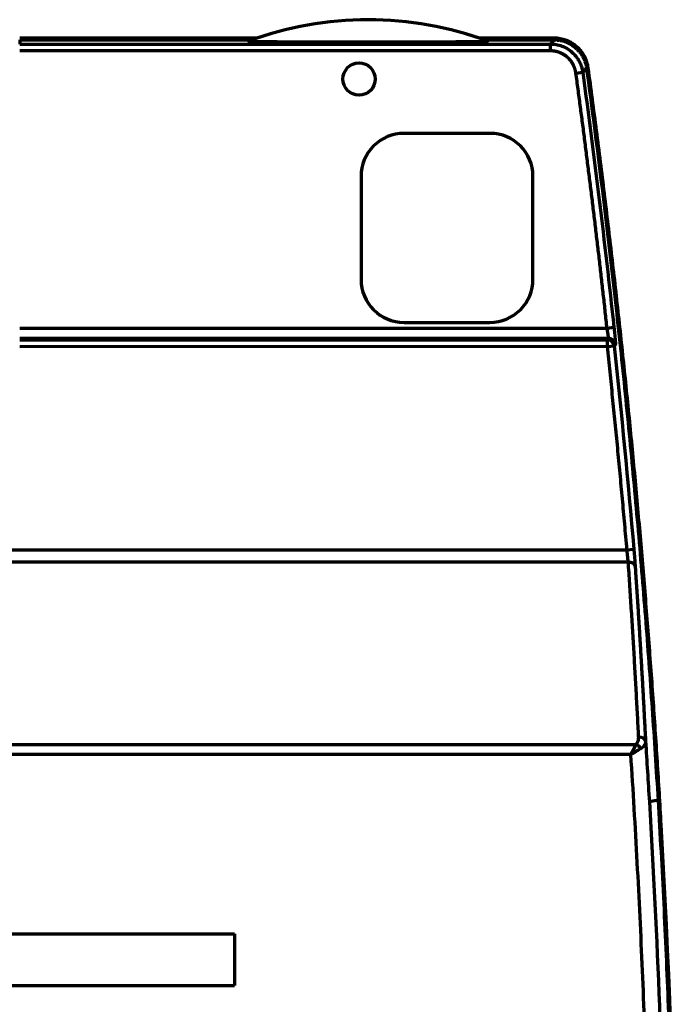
# Model space of a CAD drawing. Header units: millimetres. Extents: x 3 to 536, y 18 to 406.
# Tile 8 of 8: x 498 to 536, y 212 to 269. Entities that reach past the tile are written whole.
import ezdxf

# ---------------------------------------------------------------- set-up
doc = ezdxf.new("R2010")
doc.units = ezdxf.units.MM
doc.layers.add('1', color=7, linetype='Continuous', true_color=0xffffff)

msp = doc.modelspace()

# ---------------------------------------------------------------- linework, layer by layer
at = {"layer": '1', "color": 252, "linetype": 'Continuous', "lineweight": 70}
for p, q in [((511.295806, 268.352745), (497.508401, 268.350904)), ((497.508468, 268.25089), (497.508468, 268.01094)), ((528.594925, 268.355056), (524.251803, 268.354476)), ((528.376443, 267.61513), (497.508401, 267.611007)), ((497.508468, 268.01094), (528.37639, 268.015062)), ((528.376443, 267.61513), (528.37639, 268.015062)), ((529.862827, 266.316637), (530.259138, 266.3703)), ((524.860838, 262.817908), (519.860918, 262.817031)), ((517.361396, 260.316633), (517.362448, 254.316729)), ((527.362288, 254.318483), (527.361236, 260.318387)), ((519.862847, 251.817207), (524.862767, 251.818084)), ((497.508401, 251.480175), (531.673374, 251.484738)), ((531.673374, 251.484738), (532.070958, 251.527986)), ((531.763344, 250.884851), (497.508405, 250.880276)), ((497.508405, 250.801425), (531.689746, 250.80599)), ((531.6898, 250.406057), (531.689746, 250.80599)), ((531.6898, 250.406057), (532.087463, 250.448562)), ((531.6898, 250.406057), (497.508401, 250.401492)), ((462.188112, 238.586018), (532.828691, 238.586018)), ((532.828691, 238.586018), (533.227154, 238.620222)), ((532.905849, 237.862265), (462.110954, 237.862265)), ((461.65037, 227.257372), (533.366432, 227.257372)), ((533.058179, 226.66521), (461.958623, 226.66521)), ((534.638464, 224.012303), (534.131587, 223.909992)), ((485.008849, 216.229776), (510.008849, 216.229776)), ((510.008849, 216.229776), (510.008849, 213.229776)), ((485.008849, 213.229776), (510.008849, 213.229776))]:
    msp.add_line(p, q, dxfattribs=at)
msp.add_circle((517.247113, 265.978964), 0.9382804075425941, dxfattribs=at)
for centre, radius, start, end in [((517.776332, 249.431784), 20, 69.65993, 110.355374), ((519.861356, 260.317071), 2.49996, 90.010049, 180.010049), ((524.861276, 260.317948), 2.49996, 0.010049, 90.010049), ((519.862408, 254.317167), 2.49996, 180.010049, 270.010049), ((524.862328, 254.318044), 2.49996, 270.010049, 0.010049), ((-34.259111, 189.946636), 570.01660523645, 358.59295, 3.282035)]:
    msp.add_arc(centre, radius, start, end, dxfattribs=at)
for centre, major_axis, ratio, start_param, end_param in [((531.6898, 250.406057), (-0.2924215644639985, 0.2729185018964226), 0.999715, 3.999129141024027, 5.463294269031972), ((531.763397, 250.484918), (-0.2924345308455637, 0.2729046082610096), 0.999715, 3.999192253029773, 5.463246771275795), ((532.905849, 237.599082), (-0.399063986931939, -0.02725462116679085), 0.6571, 3.165487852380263, 4.667541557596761), ((533.510076, 227.41483), (-0.3994870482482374, -0.0201240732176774), 0.657495, 3.165445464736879, 4.679279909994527), ((533.366432, 226.994189), (-0.291919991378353, 0.273454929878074), 0.537658, 4.245826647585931, 5.17895131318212)]:
    msp.add_ellipse(centre, major_axis=major_axis, ratio=ratio, start_param=start_param, end_param=end_param, dxfattribs=at)
for points, degree in [([(497.5084677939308, 268.2508901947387), (511.0107314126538, 268.2526935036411)], 1), ([(524.5369044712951, 268.2545000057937), (528.5948678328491, 268.2550419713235)], 1), ([(528.3763633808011, 268.0150621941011), (528.4492091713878, 268.0950554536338), (528.5220439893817, 268.1750487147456), (528.5948678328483, 268.2550419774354)], 3), ([(528.5948678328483, 268.2550419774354), (529.3070778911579, 268.2551370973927), (530.3815637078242, 267.3180681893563), (530.4775638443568, 266.6108953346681)], 2), ([(530.4775638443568, 266.6108953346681), (533.3583816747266, 245.3897154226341), (534.6384643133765, 224.0123031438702)], 2), ([(531.673374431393, 251.4847381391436), (530.8653852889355, 258.9125630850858), (529.8628268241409, 266.3166367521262)], 2), ([(530.2591381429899, 266.3703002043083), (530.9276748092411, 261.433048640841), (531.5316863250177, 256.4847548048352), (532.0708384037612, 251.5279733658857)], 3), ([(531.6897461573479, 250.8059901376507), (531.7633440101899, 250.8848511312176)], 1), ([(532.16093031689, 250.527453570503), (532.1364002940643, 250.5011520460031), (532.111869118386, 250.4748503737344), (532.0873367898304, 250.4485485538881)], 3), ([(532.0873367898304, 250.4485485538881), (532.5082256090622, 246.5105828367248), (532.8881820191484, 242.567377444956), (533.2270385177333, 238.6202124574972)], 3), ([(532.828690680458, 238.5860180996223), (532.3208565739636, 244.5019742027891), (531.689799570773, 250.4060574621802)], 2), ([(533.510076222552, 227.6780131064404), (533.2533856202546, 232.773556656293), (532.9058490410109, 237.8622648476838)], 2), ([(533.9091210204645, 227.4412122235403), (533.9869336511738, 226.2643717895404), (534.0610905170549, 225.0872871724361), (534.1315872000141, 223.9099921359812)], 3), ([(534.0890706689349, 176.2802132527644), (534.6902954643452, 201.4955590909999), (533.0581791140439, 226.6652103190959)], 2), ([(534.638464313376, 224.0123031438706), (536.0763140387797, 200.0001765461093), (535.4856376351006, 175.9522502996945)], 2)]:
    msp.add_open_spline(points, degree=degree, dxfattribs=at)
for points, degree, knots in [([(510.8194932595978, 268.1828474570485), (510.8155354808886, 268.1813790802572), (510.8217690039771, 268.1799356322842), (510.8452631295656, 268.1778050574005), (510.855460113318, 268.1771006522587), (510.8804819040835, 268.1757031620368), (510.895104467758, 268.1750213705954), (510.9445363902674, 268.1730261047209), (510.9849169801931, 268.1717602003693), (511.0780471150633, 268.1693354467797), (511.1296623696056, 268.168205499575), (511.2404767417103, 268.166074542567), (511.2997210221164, 268.1650732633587), (511.3932507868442, 268.163649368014), (511.4252097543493, 268.1631878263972), (511.4905590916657, 268.1622886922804), (511.523775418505, 268.1618535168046), (511.624614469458, 268.1605896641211), (511.6935356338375, 268.1598008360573), (511.8341264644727, 268.1583103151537), (511.9057996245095, 268.1576087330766), (512.1242844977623, 268.1556138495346), (512.2745292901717, 268.1544293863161), (512.4666411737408, 268.1530853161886), (512.5052958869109, 268.1528233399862), (512.5827314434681, 268.1523142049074), (512.6991799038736, 268.1515719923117), (512.8164486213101, 268.1508895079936), (513.0519406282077, 268.1495940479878), (513.2102019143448, 268.1488226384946), (513.5287246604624, 268.1474254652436), (513.68898919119, 268.1467999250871), (514.011159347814, 268.1456683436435), (514.1730664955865, 268.1451624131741), (514.4982611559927, 268.1442510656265), (514.661549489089, 268.1438457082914), (515.1531927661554, 268.1427591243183), (515.4809677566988, 268.1422109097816), (516.1364056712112, 268.1413797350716), (516.4640946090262, 268.1410973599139), (517.1194224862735, 268.1407544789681), (517.7747002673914, 268.1406339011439), (518.4298840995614, 268.1409302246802), (519.0850178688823, 268.1414487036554), (519.4125597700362, 268.1418188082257), (520.067583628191, 268.1428250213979), (520.3950657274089, 268.1434604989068), (520.8043688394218, 268.1444745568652), (520.8862704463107, 268.1446886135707), (521.0498107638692, 268.1451402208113), (521.1314466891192, 268.1453777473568), (521.3759176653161, 268.1461284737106), (521.5383182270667, 268.1466796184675), (521.8617302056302, 268.1479032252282), (522.0227430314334, 268.1485755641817), (522.2629824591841, 268.1496958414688), (522.3427974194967, 268.1500877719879), (522.5014188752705, 268.1509106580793), (522.5802818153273, 268.1513418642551), (522.8153707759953, 268.1527016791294), (522.9701141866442, 268.1536957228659), (523.2744809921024, 268.1559097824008), (523.4241251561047, 268.1571288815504), (523.606784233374, 268.1588467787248), (523.6430932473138, 268.1592001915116), (523.7152202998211, 268.1599286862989), (523.7510524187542, 268.1603039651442), (523.8571324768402, 268.1614591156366), (523.9261634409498, 268.1622699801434), (524.0601677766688, 268.1639896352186), (524.1251474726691, 268.1648982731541), (524.2188262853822, 268.1663527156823), (524.2493238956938, 268.1668515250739), (524.3083482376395, 268.1678738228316), (524.3369291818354, 268.1683981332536), (524.41959276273, 268.1700145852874), (524.470630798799, 268.1711497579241), (524.5394593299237, 268.1729617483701), (524.5611068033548, 268.1735840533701), (524.601409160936, 268.17487095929), (524.6197624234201, 268.1755261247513), (524.668978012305, 268.1775268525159), (524.6940762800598, 268.1789083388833), (524.7139653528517, 268.1807061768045), (524.7173500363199, 268.181068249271), (524.7228678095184, 268.1817921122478), (524.7292931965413, 268.1828798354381), (524.7301349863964, 268.1839733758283), (524.7281612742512, 268.1847050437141)], 3, [0, 0, 0, 0, 0.0156249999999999, 0.0156249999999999, 0.0234374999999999, 0.0234374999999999, 0.0312499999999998, 0.0312499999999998, 0.0468749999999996, 0.0468749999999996, 0.0624999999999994, 0.0624999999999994, 0.0781249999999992, 0.0781249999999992, 0.0859374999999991, 0.0859374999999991, 0.0937499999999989, 0.0937499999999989, 0.1093749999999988, 0.1093749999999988, 0.1249999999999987, 0.1249999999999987, 0.1562499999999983, 0.1562499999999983, 0.1640624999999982, 0.1640624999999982, 0.1718749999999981, 0.1874999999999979, 0.1874999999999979, 0.2187499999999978, 0.2187499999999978, 0.2499999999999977, 0.2499999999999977, 0.2812499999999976, 0.2812499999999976, 0.3124999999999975, 0.3124999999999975, 0.3749999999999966, 0.3749999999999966, 0.4374999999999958, 0.4374999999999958, 0.4999999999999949, 0.5624999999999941, 0.5624999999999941, 0.6249999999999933, 0.6249999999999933, 0.6874999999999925, 0.6874999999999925, 0.7031249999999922, 0.7031249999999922, 0.7187499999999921, 0.7187499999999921, 0.7499999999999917, 0.7499999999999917, 0.7812499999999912, 0.7812499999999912, 0.7968749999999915, 0.7968749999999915, 0.8124999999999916, 0.8124999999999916, 0.8437499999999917, 0.8437499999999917, 0.8749999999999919, 0.8749999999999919, 0.8828124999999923, 0.8828124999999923, 0.8906249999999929, 0.8906249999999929, 0.9062499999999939, 0.9062499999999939, 0.9218749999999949, 0.9218749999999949, 0.9296874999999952, 0.9296874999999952, 0.9374999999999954, 0.9374999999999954, 0.9531249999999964, 0.9531249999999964, 0.960937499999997, 0.960937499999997, 0.9687499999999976, 0.9687499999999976, 0.9843749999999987, 0.9843749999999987, 0.988281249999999, 0.988281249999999, 0.9921874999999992, 1, 1, 1, 1]), ([(530.5767091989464, 266.6243856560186), (530.5604679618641, 266.7440198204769), (530.5337325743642, 266.860366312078), (530.4785443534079, 267.0301600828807), (530.4576182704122, 267.0859653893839), (530.4223769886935, 267.1684665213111), (530.409986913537, 267.1957654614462), (530.3838992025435, 267.2499537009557), (530.370169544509, 267.2768974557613), (530.2988747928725, 267.4093219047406), (530.2331117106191, 267.5087502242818), (530.1217754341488, 267.6484237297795), (530.0825351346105, 267.6933937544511), (530.0204155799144, 267.7584172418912), (529.9991650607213, 267.7796858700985), (529.9555544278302, 267.8213952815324), (529.9333328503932, 267.8417023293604), (529.8203971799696, 267.9403510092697), (529.7240213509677, 268.0103147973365), (529.5705910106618, 268.1020867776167), (529.5179609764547, 268.1304687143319), (529.436726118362, 268.1696394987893), (529.4091999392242, 268.1821544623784), (529.3538703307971, 268.2058153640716), (529.3260323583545, 268.2169816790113), (529.1859914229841, 268.2695492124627), (529.0712554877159, 268.3012359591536), (528.895129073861, 268.3333389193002), (528.835745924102, 268.3414536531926), (528.7155864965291, 268.3523401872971), (528.655291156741, 268.3550636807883), (528.5949253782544, 268.3550556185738)], 3, [0, 0, 0, 0, 0.1249999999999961, 0.1249999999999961, 0.1874999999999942, 0.1874999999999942, 0.2187499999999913, 0.2187499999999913, 0.2499999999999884, 0.2499999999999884, 0.3749999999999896, 0.3749999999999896, 0.4374999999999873, 0.4374999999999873, 0.4687499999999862, 0.4687499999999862, 0.4999999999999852, 0.4999999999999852, 0.6249999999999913, 0.6249999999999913, 0.6874999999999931, 0.6874999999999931, 0.7187499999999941, 0.7187499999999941, 0.749999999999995, 0.749999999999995, 0.8750000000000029, 0.8750000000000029, 0.9375000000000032, 0.9375000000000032, 1, 1, 1, 1]), ([(528.376390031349, 268.0150621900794), (528.4900625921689, 268.0150449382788), (528.6037344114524, 268.0047983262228), (528.8274314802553, 267.9641749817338), (528.9374528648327, 267.9337989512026), (529.150313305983, 267.8538922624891), (529.2531486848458, 267.8043629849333), (529.4483321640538, 267.6877408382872), (529.5406768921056, 267.6206499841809), (529.7119111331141, 267.4710601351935), (529.7907976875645, 267.3885637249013), (529.9325800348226, 267.2108133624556), (529.9954733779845, 267.115562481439), (530.1032476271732, 266.9153637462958), (530.1481266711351, 266.8104193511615), (530.2184294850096, 266.5942057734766), (530.2438520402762, 266.4829403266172), (530.2591381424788, 266.3703002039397)], 3, [0, 0, 0, 0, 0.125, 0.125, 0.25, 0.25, 0.375, 0.375, 0.5, 0.5, 0.625, 0.625, 0.75, 0.75, 0.875, 0.875, 1, 1, 1, 1]), ([(529.8628268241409, 266.3166367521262), (529.8262494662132, 266.586031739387), (529.6967548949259, 266.8270180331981), (529.6334895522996, 266.9447533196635), (529.4645124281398, 267.1563403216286), (529.2623664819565, 267.3331580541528), (529.0293681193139, 267.4722436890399), (528.7783680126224, 267.5665766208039), (528.5109766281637, 267.6150981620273), (528.3764434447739, 267.6151295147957)], 2, [0, 0, 0, 0.25, 0.25, 0.375, 0.5, 0.625, 0.75, 0.875, 1, 1, 1]), ([(530.4775638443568, 266.6108953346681), (530.4574468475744, 266.588730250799), (530.4373290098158, 266.5665651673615), (530.3645266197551, 266.4863575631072), (530.311837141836, 266.4283150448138), (530.2591418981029, 266.3702725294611)], 3, [0, 0, 0, 0, 0.2763464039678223, 0.2763464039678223, 1, 1, 1, 1]), ([(531.7633440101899, 250.8848511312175), (531.7634430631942, 250.8849394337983), (531.7636418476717, 250.8851166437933), (531.7638739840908, 250.8856663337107), (531.7640592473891, 250.8864298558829), (531.7641927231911, 250.8874319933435), (531.764275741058, 250.8886715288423), (531.7643079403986, 250.890154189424), (531.7642894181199, 250.8918837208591), (531.764220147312, 250.8938642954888), (531.764100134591, 250.8960998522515), (531.763929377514, 250.898594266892), (531.7637078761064, 250.9013512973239), (531.7634356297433, 250.9043745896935), (531.7631126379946, 250.9076676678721), (531.7627389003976, 250.9112339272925), (531.7623144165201, 250.9150766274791), (531.7618391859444, 250.9191988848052), (531.761313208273, 250.9236036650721), (531.7607364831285, 250.9282937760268), (531.7601090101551, 250.9332718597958), (531.759430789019, 250.9385403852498), (531.75870181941, 250.9441016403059), (531.7579221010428, 250.9499577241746), (531.7570916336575, 250.9561105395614), (531.756210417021, 250.9625617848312), (531.755278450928, 250.9693129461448), (531.7542957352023, 250.9763652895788), (531.7532622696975, 250.9837198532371), (531.7521780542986, 250.991377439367), (531.7510430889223, 250.9993386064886), (531.7498573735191, 251.0076036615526), (531.7486209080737, 251.0161726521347), (531.7473336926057, 251.0250453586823), (531.7459957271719, 251.0342212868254), (531.7446070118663, 251.0436996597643), (531.7431675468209, 251.0534794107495), (531.7416773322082, 251.0635591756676), (531.7401363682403, 251.0739372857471), (531.7385446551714, 251.0846117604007), (531.736902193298, 251.0955803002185), (531.7352089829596, 251.1068402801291), (531.7334650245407, 251.1183887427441), (531.7316703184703, 251.1302223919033), (531.7298248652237, 251.1423375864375), (531.727928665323, 251.1547303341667), (531.7259817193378, 251.167396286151), (531.7239840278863, 251.1803307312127), (531.7219355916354, 251.1935285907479), (531.719836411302, 251.2069844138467), (531.717686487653, 251.22069237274), (531.7154858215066, 251.234646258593), (531.713234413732, 251.2488394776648), (531.7109322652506, 251.2632650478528), (531.7085793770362, 251.2779155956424), (531.7061757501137, 251.2927833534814), (531.7037213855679, 251.3078601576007), (531.70121628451, 251.3231374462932), (531.6986604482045, 251.3386062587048), (531.6960538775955, 251.3542572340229), (531.693396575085, 251.3700806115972), (531.6906885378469, 251.3860662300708), (531.6879297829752, 251.4022035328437), (531.6851202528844, 251.4184815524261), (531.6822601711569, 251.4348889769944), (531.6793487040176, 251.4514139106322), (531.6763889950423, 251.4680447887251), (531.6743810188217, 251.4791640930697), (531.673374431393, 251.4847381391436)], 3, [0, 0, 0, 0, 0.0122848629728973, 0.0246538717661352, 0.0371072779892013, 0.049645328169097, 0.0622682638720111, 0.0749763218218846, 0.0877697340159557, 0.1006487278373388, 0.113613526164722, 0.1266643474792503, 0.1398014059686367, 0.1530249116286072, 0.1663350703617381, 0.1797320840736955, 0.1932161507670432, 0.2067874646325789, 0.2204462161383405, 0.2341925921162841, 0.2480267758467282, 0.2619489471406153, 0.275959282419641, 0.2900579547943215, 0.3042451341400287, 0.3185209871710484, 0.3328856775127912, 0.3473393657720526, 0.3618822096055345, 0.3765143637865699, 0.3912359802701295, 0.4060472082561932, 0.4209481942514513, 0.4359390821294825, 0.4510200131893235, 0.4661911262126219, 0.4814525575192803, 0.4968044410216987, 0.5122469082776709, 0.527780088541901, 0.5434041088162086, 0.5591190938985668, 0.5749251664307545, 0.5908224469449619, 0.6068110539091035, 0.6228911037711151, 0.6390627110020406, 0.6553259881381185, 0.6716810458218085, 0.6881279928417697, 0.7046669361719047, 0.7212979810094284, 0.7380212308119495, 0.7548367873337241, 0.7717447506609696, 0.7887452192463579, 0.8058382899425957, 0.8230240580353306, 0.8403026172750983, 0.8576740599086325, 0.8751384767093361, 0.892695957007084, 0.9103465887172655, 0.9280904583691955, 0.9459276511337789, 0.963858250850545, 0.9818823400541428, 1, 1, 1, 1]), ([(532.0708384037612, 251.5279733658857), (532.07142990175, 251.5225307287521), (532.0726112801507, 251.511660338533), (532.0743741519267, 251.495379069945), (532.0761269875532, 251.4791459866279), (532.0778693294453, 251.4629610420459), (532.0796013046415, 251.4468242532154), (532.0813228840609, 251.4307356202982), (532.0830340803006, 251.4146951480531), (532.084734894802, 251.3987028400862), (532.0864253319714, 251.3827587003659), (532.0881053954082, 251.3668627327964), (532.0897750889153, 251.3510149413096), (532.0914344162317, 251.3352153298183), (532.0930833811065, 251.319463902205), (532.0947219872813, 251.3037606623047), (532.0963502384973, 251.2881056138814), (532.0979681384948, 251.2724987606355), (532.0995756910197, 251.2569401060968), (532.101172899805, 251.2414296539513), (532.1027597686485, 251.2259674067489), (532.1043363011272, 251.2105533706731), (532.105902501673, 251.1951875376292), (532.1074583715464, 251.1798699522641), (532.1090039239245, 251.1646004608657), (532.1130619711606, 251.1243668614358), (532.1193971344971, 251.0607495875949), (532.1275097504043, 250.9772539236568), (532.1349095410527, 250.8989083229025), (532.1415442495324, 250.8263246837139), (532.1473630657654, 250.7601205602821), (532.1522644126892, 250.7013527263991), (532.1562379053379, 250.6502749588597), (532.1592429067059, 250.6074306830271), (532.1612448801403, 250.5732853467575), (532.1619807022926, 250.5542424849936), (532.1621480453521, 250.5441753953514), (532.1621563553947, 250.5394302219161), (532.1620809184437, 250.5354610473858), (532.161922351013, 250.5322621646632), (532.1616786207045, 250.5298526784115), (532.1613573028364, 250.5281620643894), (532.1610726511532, 250.5276897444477), (532.16093031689, 250.527453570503)], 3, [0, 0, 0, 0, 0.010547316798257, 0.0210657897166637, 0.0315580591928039, 0.0420267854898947, 0.0524746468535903, 0.0629043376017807, 0.0733185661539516, 0.0837200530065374, 0.0941115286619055, 0.1044957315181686, 0.1148754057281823, 0.1252532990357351, 0.135632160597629, 0.1460147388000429, 0.1564037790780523, 0.1668020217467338, 0.1772121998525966, 0.1876370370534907, 0.1980792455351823, 0.2085415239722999, 0.2190265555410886, 0.2295370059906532, 0.2400755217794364, 0.250644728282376, 0.3133575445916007, 0.3755111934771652, 0.4376988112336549, 0.5005125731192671, 0.5629138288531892, 0.6252191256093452, 0.6878041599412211, 0.7502886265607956, 0.8124615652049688, 0.87503462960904, 0.893020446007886, 0.9109386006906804, 0.9288028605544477, 0.9466271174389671, 0.9644253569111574, 0.9822116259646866, 1, 1, 1, 1]), ([(532.9058490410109, 237.8622648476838), (532.9054630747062, 237.8663960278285), (532.9046870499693, 237.8747021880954), (532.9034825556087, 237.8874293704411), (532.9022408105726, 237.9004378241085), (532.9009592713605, 237.9137442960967), (532.8996386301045, 237.9273465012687), (532.8982786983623, 237.9412471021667), (532.896879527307, 237.9554471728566), (532.8954411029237, 237.9699479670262), (532.8939634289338, 237.9847504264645), (532.8924465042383, 237.999855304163), (532.8908903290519, 238.0152631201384), (532.8892949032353, 238.0309741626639), (532.8876602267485, 238.0469884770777), (532.885986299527, 238.0633058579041), (532.8842731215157, 238.0799258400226), (532.8825206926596, 238.0968476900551), (532.8807290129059, 238.1140703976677), (532.8788980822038, 238.1315926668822), (532.877027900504, 238.1494129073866), (532.875118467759, 238.1675292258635), (532.8731697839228, 238.1859394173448), (532.8711818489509, 238.2046409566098), (532.8691546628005, 238.2236309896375), (532.86708822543, 238.2429063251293), (532.8649825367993, 238.2624634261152), (532.8628375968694, 238.2822984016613), (532.8606534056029, 238.3024069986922), (532.8584299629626, 238.3227845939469), (532.8561672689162, 238.3434261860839), (532.8538653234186, 238.3643263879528), (532.8515241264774, 238.3854794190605), (532.8491436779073, 238.4068790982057), (532.8467239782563, 238.4285188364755), (532.8442650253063, 238.4503916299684), (532.841766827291, 238.4724900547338), (532.8392293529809, 238.4948062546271), (532.8366527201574, 238.5173319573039), (532.8340364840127, 238.5400583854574), (532.8313823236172, 238.5629765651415), (532.8295901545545, 238.5783182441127), (532.828690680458, 238.5860180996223)], 3, [0, 0, 0, 0, 0.0207082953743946, 0.0416361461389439, 0.0627836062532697, 0.0841507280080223, 0.1057375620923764, 0.1275441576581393, 0.1495705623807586, 0.1718168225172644, 0.1942829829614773, 0.2169690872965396, 0.2398751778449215, 0.2630012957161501, 0.2863474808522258, 0.3099137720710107, 0.3337002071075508, 0.3577068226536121, 0.3819336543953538, 0.4063807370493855, 0.4310481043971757, 0.4559357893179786, 0.4810438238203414, 0.5063722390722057, 0.5319210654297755, 0.5576903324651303, 0.5836800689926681, 0.609890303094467, 0.6363210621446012, 0.662972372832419, 0.6898442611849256, 0.7169367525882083, 0.7442498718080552, 0.7717836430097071, 0.7995380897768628, 0.8275132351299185, 0.8557091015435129, 0.8841257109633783, 0.9127630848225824, 0.9416212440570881, 0.9707002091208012, 1, 1, 1, 1]), ([(533.2270385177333, 238.6202124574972), (533.2275880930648, 238.6138049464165), (533.2286869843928, 238.6009929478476), (533.2303282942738, 238.5817810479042), (533.2319638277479, 238.5625809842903), (533.2335931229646, 238.5433927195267), (533.2352163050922, 238.524216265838), (533.2368333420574, 238.5050516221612), (533.2384442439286, 238.485898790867), (533.2400490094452, 238.4667577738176), (533.2416476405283, 238.4476285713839), (533.2432401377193, 238.4285111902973), (533.244826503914, 238.4094056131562), (533.2464067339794, 238.3903119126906), (533.2479808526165, 238.3712298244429), (533.2526697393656, 238.3142022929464), (533.2602954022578, 238.2202219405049), (533.2704357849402, 238.0921331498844), (533.2799810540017, 237.9682905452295), (533.2867526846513, 237.8778049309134), (533.2911816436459, 237.8174238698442), (533.2935375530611, 237.7849962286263), (533.2958237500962, 237.7532108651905), (533.2980408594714, 237.7220627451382), (533.3001872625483, 237.6915680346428), (533.3022694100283, 237.6616675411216), (533.3035989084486, 237.6422779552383), (533.3042635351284, 237.632584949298)], 3, [0, 0, 0, 0, 0.0178576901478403, 0.0357069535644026, 0.0535507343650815, 0.0713919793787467, 0.0892336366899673, 0.1070786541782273, 0.1249299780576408, 0.1427905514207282, 0.1606633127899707, 0.178551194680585, 0.1964571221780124, 0.2143840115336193, 0.232334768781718, 0.2503122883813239, 0.3756786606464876, 0.5003998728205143, 0.624753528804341, 0.7500726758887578, 0.7860519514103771, 0.8219004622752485, 0.8576414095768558, 0.893298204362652, 0.9288944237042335, 0.9644537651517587, 1, 1, 1, 1]), ([(533.3042635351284, 237.632584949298), (533.3126828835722, 237.5090022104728), (533.3295599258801, 237.2612738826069), (533.354624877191, 236.8888254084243), (533.3795756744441, 236.5146797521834), (533.4043868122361, 236.138836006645), (533.429060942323, 235.7612943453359), (533.4535931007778, 235.3820546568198), (533.4779803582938, 235.0011169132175), (533.5022192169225, 234.6184810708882), (533.5263063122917, 234.2341470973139), (533.5502382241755, 233.8481149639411), (533.5740115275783, 233.4603846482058), (533.597622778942, 233.0709561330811), (533.6210685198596, 232.6798294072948), (533.6443452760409, 232.2870044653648), (533.6674495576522, 231.8924813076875), (533.6903778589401, 231.4962599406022), (533.7131266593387, 231.0983403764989), (533.7356924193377, 230.6987226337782), (533.7580715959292, 230.2974067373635), (533.7802605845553, 229.8943927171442), (533.8022559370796, 229.4896806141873), (533.8240535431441, 229.0832704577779), (533.845651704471, 228.6751623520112), (533.8670395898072, 228.2653561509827), (533.8882405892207, 227.8538526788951), (533.9021513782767, 227.5789467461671), (533.9091210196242, 227.4412122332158)], 3, [0, 0, 0, 0, 0.0363898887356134, 0.0729455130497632, 0.1096668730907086, 0.1465539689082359, 0.1836068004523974, 0.2208253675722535, 0.25820967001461, 0.2957597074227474, 0.3334754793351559, 0.3713569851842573, 0.4094042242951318, 0.4476171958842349, 0.4859958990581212, 0.5245403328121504, 0.5632504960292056, 0.6021263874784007, 0.6411680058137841, 0.680375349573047, 0.7197484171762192, 0.7592872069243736, 0.7989917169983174, 0.8388619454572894, 0.878897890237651, 0.9190995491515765, 0.9594669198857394, 1, 1, 1, 1]), ([(533.366432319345, 227.2573720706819), (533.4450755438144, 227.3418160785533), (533.4825591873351, 227.4588244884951), (533.5014400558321, 227.5177627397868), (533.5079451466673, 227.5834913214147), (533.5124508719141, 227.6290179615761), (533.510076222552, 227.6780131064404)], 2, [0, 0, 0, 0.5, 0.5, 0.7857142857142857, 0.7857142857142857, 1, 1, 1]), ([(533.0581791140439, 226.6652103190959), (533.0607004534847, 226.6700540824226), (533.0656991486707, 226.6796571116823), (533.0731228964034, 226.6939355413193), (533.0804085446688, 226.7079566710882), (533.0875555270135, 226.721717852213), (533.0945639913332, 226.735216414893), (533.1014338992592, 226.7484501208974), (533.1081652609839, 226.7614170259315), (533.1147580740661, 226.7741154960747), (533.121212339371, 226.7865441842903), (533.1275280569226, 226.7987020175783), (533.1337052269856, 226.8105881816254), (533.1397438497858, 226.8222021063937), (533.1456439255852, 226.8335434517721), (533.1514054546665, 226.8446120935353), (533.1570284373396, 226.8554081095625), (533.1625128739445, 226.8659317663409), (533.1678587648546, 226.8761835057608), (533.1730661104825, 226.8861639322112), (533.1781349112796, 226.8958737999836), (533.1830651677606, 226.9053140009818), (533.1878568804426, 226.9144855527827), (533.1925100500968, 226.923389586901), (533.1970246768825, 226.9320273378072), (533.2014007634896, 226.9404001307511), (533.2056383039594, 226.9485093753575), (533.2097373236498, 226.9563565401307), (533.2136977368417, 226.9639431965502), (533.2175198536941, 226.9712708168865), (533.2252892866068, 226.9861877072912), (533.2368689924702, 227.0084497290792), (533.2520694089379, 227.0376818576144), (533.2667695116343, 227.0659584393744), (533.2809703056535, 227.0932689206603), (533.2946715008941, 227.1196073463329), (533.3078733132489, 227.1449712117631), (533.3205752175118, 227.1693600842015), (533.3327790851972, 227.1927807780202), (533.3444782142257, 227.2152273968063), (533.3556968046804, 227.2367524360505), (533.3628821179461, 227.2505532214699), (533.366432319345, 227.2573720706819)], 3, [0, 0, 0, 0, 0.0228676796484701, 0.0453364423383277, 0.0674062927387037, 0.0890772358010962, 0.1103492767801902, 0.1312224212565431, 0.1516966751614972, 0.1717720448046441, 0.191448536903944, 0.2107261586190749, 0.2296049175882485, 0.2480848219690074, 0.2661658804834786, 0.2838481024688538, 0.3011314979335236, 0.3180160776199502, 0.3345018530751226, 0.350588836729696, 0.3662770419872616, 0.3815664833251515, 0.3964571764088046, 0.4109491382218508, 0.4250423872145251, 0.438736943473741, 0.4520328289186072, 0.4649300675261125, 0.4774286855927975, 0.4895287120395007, 0.5012301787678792, 0.5514884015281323, 0.6007572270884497, 0.6490384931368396, 0.69633415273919, 0.7426462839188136, 0.7879771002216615, 0.8323289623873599, 0.8757043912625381, 0.9181060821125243, 0.9595369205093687, 1, 1, 1, 1]), ([(533.6290548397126, 227.0113618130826), (533.6254835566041, 227.0091933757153), (533.6182284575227, 227.0047881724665), (533.6070113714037, 226.997960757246), (533.5953262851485, 226.9908430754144), (533.5831534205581, 226.9834255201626), (533.5704895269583, 226.9757102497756), (533.5573278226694, 226.9676962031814), (533.5436637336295, 226.9593833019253), (533.529493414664, 226.9507712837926), (533.5148142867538, 226.9418600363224), (533.4996250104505, 226.9326495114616), (533.4839256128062, 226.9231397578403), (533.4677175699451, 226.9133309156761), (533.4510038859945, 226.9032232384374), (533.4337892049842, 226.892817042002), (533.4160797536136, 226.8821129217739), (533.3978839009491, 226.8711109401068), (533.3792103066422, 226.8598137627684), (533.3542992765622, 226.8447134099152), (533.3231622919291, 226.8258621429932), (533.2858413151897, 226.8033032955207), (533.2485014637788, 226.7806942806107), (533.2149633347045, 226.7602555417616), (533.1852891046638, 226.7421470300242), (533.1594800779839, 226.7264827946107), (533.1338435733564, 226.7109576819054), (533.1084093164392, 226.6955796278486), (533.0832086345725, 226.6803506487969), (533.0664928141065, 226.6702386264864), (533.0581808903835, 226.6652104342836)], 3, [0, 0, 0, 0, 0.022054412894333, 0.044803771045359, 0.0682447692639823, 0.0923735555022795, 0.1171857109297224, 0.1426762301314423, 0.168839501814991, 0.1956692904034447, 0.2231587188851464, 0.2513002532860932, 0.2800856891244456, 0.3095061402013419, 0.3395520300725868, 0.3702130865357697, 0.4014783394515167, 0.4333361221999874, 0.465774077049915, 0.4987791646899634, 0.5622217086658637, 0.625154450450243, 0.6875380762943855, 0.7493369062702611, 0.7921826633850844, 0.8346135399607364, 0.8766195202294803, 0.9181913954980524, 0.9593207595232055, 1, 1, 1, 1]), ([(533.909134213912, 227.4412130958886), (533.9092333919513, 227.4379017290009), (533.909432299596, 227.4312605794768), (533.9093823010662, 227.4212924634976), (533.9090722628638, 227.411283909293), (533.9084718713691, 227.4012361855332), (533.9075828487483, 227.3911485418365), (533.9063984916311, 227.3810207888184), (533.9049146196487, 227.3708526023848), (533.9031266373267, 227.3606437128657), (533.9010303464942, 227.3503938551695), (533.8986217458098, 227.3401027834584), (533.8958971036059, 227.3297702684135), (533.8928529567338, 227.3193960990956), (533.889486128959, 227.308980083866), (533.8857937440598, 227.2985220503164), (533.8817732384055, 227.2880218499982), (533.8774223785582, 227.2774793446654), (533.8727392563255, 227.2668944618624), (533.8677223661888, 227.2562669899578), (533.8623703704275, 227.2455973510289), (533.8566830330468, 227.2348837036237), (533.8506577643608, 227.2241328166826), (533.8431741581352, 227.2113991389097), (533.8339741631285, 227.1968490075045), (533.8227351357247, 227.1807112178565), (533.8106941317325, 227.1648739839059), (533.797856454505, 227.1493484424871), (533.7842338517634, 227.1341325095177), (533.7698392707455, 227.1192278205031), (533.754688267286, 227.1046351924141), (533.738798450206, 227.0903558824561), (533.7221900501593, 227.0763910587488), (533.7048838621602, 227.0627426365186), (533.6869084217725, 227.0494104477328), (533.6682729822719, 227.0364026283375), (533.6490671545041, 227.0236971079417), (533.6357141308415, 227.0154665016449), (533.6290548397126, 227.0113618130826)], 3, [0, 0, 0, 0, 0.0215678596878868, 0.0432556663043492, 0.065062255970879, 0.0869863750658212, 0.109026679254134, 0.1311817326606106, 0.1534500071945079, 0.1758298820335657, 0.1983196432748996, 0.2209174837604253, 0.2436215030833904, 0.2664297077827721, 0.2893400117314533, 0.3123502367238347, 0.3354581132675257, 0.358661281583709, 0.3819572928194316, 0.405343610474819, 0.4288176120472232, 0.4523765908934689, 0.4760177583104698, 0.4997382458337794, 0.5361706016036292, 0.5725257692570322, 0.6087974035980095, 0.6449786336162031, 0.681062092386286, 0.71703995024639, 0.7529039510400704, 0.7886454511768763, 0.8242554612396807, 0.8597246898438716, 0.8950435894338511, 0.9302024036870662, 0.9651912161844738, 1, 1, 1, 1]), ([(534.1315872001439, 223.909992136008), (534.6054925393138, 215.9957736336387), (534.9142250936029, 208.0716649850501), (535.2008118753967, 192.2174659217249), (535.1786613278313, 184.2873762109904), (534.9910931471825, 176.3612007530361)], 3, [0, 0, 0, 0, 0.5, 0.5, 1, 1, 1, 1])]:
    msp.add_open_spline(points, degree=degree, knots=knots, dxfattribs=at)
msp.add_rational_spline([(534.822563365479, 222.5806513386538), (533.9774684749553, 237.3177521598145), (532.5610867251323, 252.0073127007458), (530.5767091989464, 266.6243856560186)], [0.9999277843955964, 0.9998943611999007, 1.000299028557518, 1.000834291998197], degree=3, dxfattribs=at)

doc.saveas('drawing.dxf')
